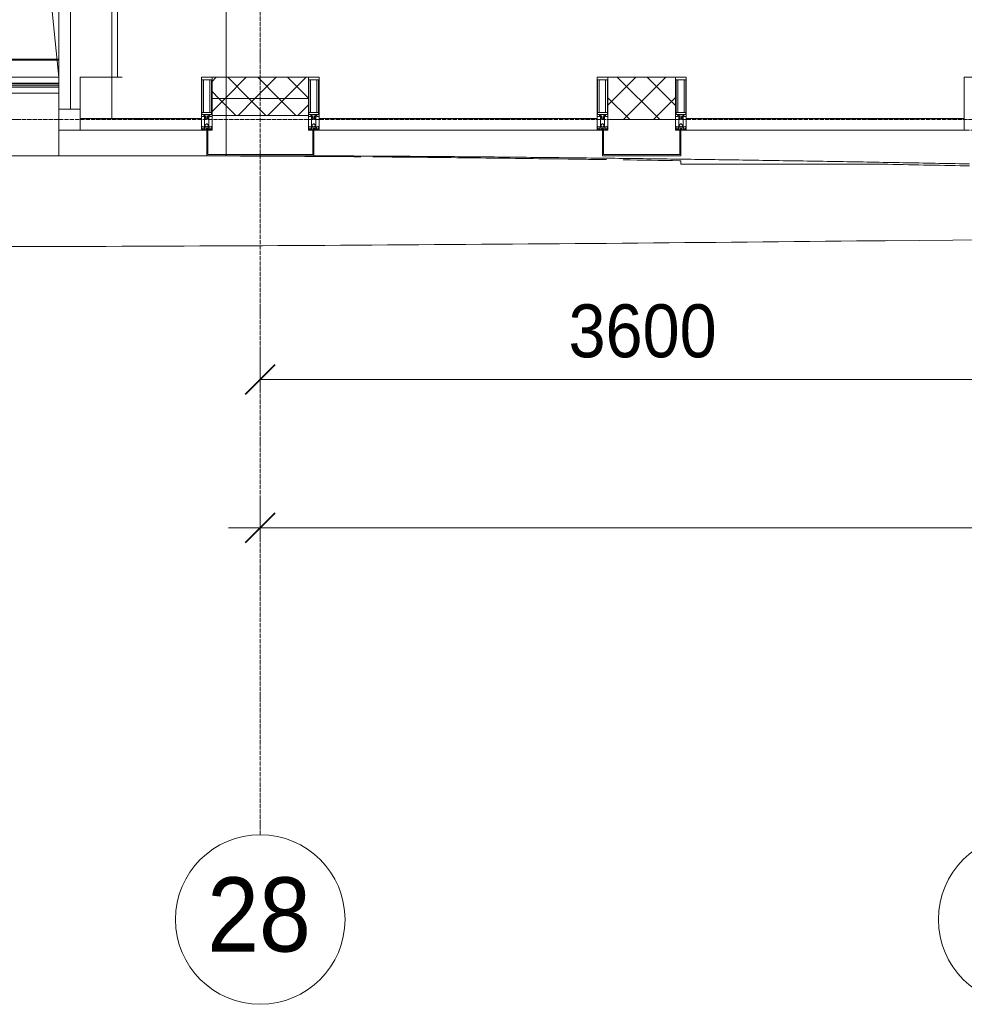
# Model space of a CAD drawing. Header units: millimetres. Extents: x 105790 to 201854, y 7718 to 225473.
# Tile 2 of 50: x 110415 to 114873, y 11226 to 15872. Entities that reach past the tile are written whole.
import ezdxf

# ---------------------------------------------------------------- set-up
doc = ezdxf.new("R2010")
doc.units = ezdxf.units.MM
for name, pattern in [('ADSK_Линия сетки', [25, 20, -2.5, 0, -2.5]), ('Линия сетки', [25, 20, -2.5, 0, -2.5]), ('Штрих_3_1_5_', [4.5, 3, -1.5]), ('Штриховая_ш3 п1_5', [4.5, 3, -1.5])]:
    doc.linetypes.add(name, pattern=pattern)
doc.layers.add('_Разделитель помещений_', color=4, linetype='Штриховая_ш3 п1_5', lineweight=40, true_color=0x00ffff)
for name, color, linetype, lineweight in [('Импосты витража', 7, 'Continuous', 18), ('Колонны', 7, 'Continuous', 18), ('Ограждение', 7, 'Continuous', 18), ('Оси', 7, 'Continuous', 9), ('Панели витража', 7, 'Continuous', 18), ('Перекрытия', 7, 'Continuous', 18), ('Поручни', 7, 'Continuous', 18), ('Размеры', 7, 'Continuous', 9), ('Размеры-100', 7, 'Continuous', 9), ('Стены разрез', 7, 'Continuous', 40), ('Стены штриховка', 7, 'Continuous', 40), ('Форма', 7, 'Continuous', 18), ('Формообразующий элемент-перекрытие', 7, 'Continuous', 18), ('Элементы узлов', 7, 'Continuous', 18)]:
    doc.layers.add(name, color=color, linetype=linetype, lineweight=lineweight)
doc.styles.add('Arial', font='arial.ttf', dxfattribs={"width": 0.9, "height": 250})
doc.styles.add('Arial_1', font='arial.ttf', dxfattribs={"width": 0.9, "height": 350})
doc.dimstyles.new('Основной_2_5_мм', dxfattribs={"dimscale": 304.8, "dimtxt": 255.06485, "dimasz": 0.463911, "dimexe": 0.492126, "dimexo": 0.492126, "dimgap": 0.098425, "dimtad": 1, "dimdec": 0, "dimdsep": 46, "dimtxsty": 'Arial', "dimblk1": 'OBLIQUE', "dimblk2": 'OBLIQUE', "dimsah": 1, "dimcen": 0.09, "dimdle": 0.492126, "dimazin": 2, "dimtfac": 1, "dimtdec": 4, "dimtix": 1, "dimtmove": 0, "dimatfit": 3, "dimfxl": 1, "dimtvp": 1, "dimtolj": 1, "dimtzin": 0, "dimlwd": 20, "dimlwe": 20, "dimarcsym": 2})
pattern_1 = [(45, (0, 0), (-70.71068, 70.71068), []), (135, (0, 0), (-70.71068, -70.71068), [])]

# ---------------------------------------------------------------- blocks, each defined once
blk = doc.blocks.new('135_SLK_K4_AR_rvt-1-МКСС_К4_L23_78_000_')
at = {"layer": '_Разделитель помещений_', "color": 131, "linetype": 'Штрих_3_1_5_', "true_color": 0xaaffff}
blk.add_line((110600, 15682.5), (109432.5, 15682.5), dxfattribs=at)
blk = doc.blocks.new('System Panel - A_PAN_Glass-7509056-МКСС_К4_L23_78_000_')
at = {"layer": 'Панели витража', "color": 253, "lineweight": 5, "true_color": 0xaaaaaa}
for p, q in [((286.25, 55), (-286.25, 55)), ((-286.25, 55), (-286.25, 0)), ((286.25, 0), (286.25, 55)), ((-286.25, 0), (286.25, 0))]:
    blk.add_line(p, q, dxfattribs=at)
blk = doc.blocks.new('Rectangular Mullion - R_StandardFrame_50Wx250H-7126760-МКСС_К4_L23_78_000_')
at = {"layer": 'Импосты витража', "color": 253, "lineweight": 5, "true_color": 0xaaaaaa}
for p in [(110700, 15450), (110897.8, 15600)]:
    blk.add_line(p, (110700, 15600), dxfattribs=at)
blk = doc.blocks.new('Rectangular Mullion - R_StandardFrame_50Wx250H-V33-МКСС_К4_L23_78_000_')
at = {"layer": 'Импосты витража', "color": 253, "lineweight": 5, "true_color": 0xaaaaaa}
for p, q in [((-25, -250), (-25, 0)), ((-25, 0), (0, 0)), ((5, 0), (25, 0)), ((25, 0), (25, -250)), ((25, -250), (-25, -250))]:
    blk.add_line(p, q, dxfattribs=at)
blk = doc.blocks.new('System Panel - A_PAN_Glass-7508020-МКСС_К4_L23_78_000_')
at = {"layer": 'Панели витража', "color": 253, "lineweight": 5, "true_color": 0xaaaaaa}
for p, q in [((656.25, 55), (-656.25, 55)), ((-656.25, 55), (-656.25, 0)), ((656.25, 0), (656.25, 55)), ((-656.25, 0), (656.25, 0))]:
    blk.add_line(p, q, dxfattribs=at)
blk = doc.blocks.new('System Panel - A_PAN_Glass-7508326-МКСС_К4_L23_78_000_')
at = {"layer": 'Панели витража', "color": 253, "lineweight": 5, "true_color": 0xaaaaaa}
for p, q in [((656.25, 55), (-656.25, 55)), ((-656.25, 55), (-656.25, 0)), ((656.25, 0), (656.25, 55)), ((-656.25, 0), (656.25, 0))]:
    blk.add_line(p, q, dxfattribs=at)
blk = doc.blocks.new('Rectangular Mullion - 50Wx250H-2623690-МКСС_К4_L23_78_000_')
at = {"layer": 'Элементы узлов', "color": 253, "lineweight": 5, "true_color": 0xaaaaaa}
for p, q in [((-25, 65.2), (-25, 250)), ((-25, 250), (0, 250)), ((-23, 237.3), (0, 237.3)), ((-23, 237.3), (-23, 73.6)), ((-14.9, 84), (-14.9, 237.3)), ((25, 250), (0, 250)), ((23, 237.3), (0, 237.3)), ((14.9, 84), (14.9, 237.3)), ((23, 237.3), (23, 73.6)), ((25, 65.2), (25, 250)), ((-14, 65.2), (-25, 65.2)), ((0, 84), (-23, 84)), ((-0.5, 73.6), (-23, 73.6)), ((-14, 71.3), (-14, 65.2)), ((-10, 71.3), (-14, 71.3)), ((-10, 53), (-10, 71.3)), ((-8.7, 53), (-10, 53)), ((-10, 53), (-10, 17)), ((-8.7, 53), (-7, 54.7)), ((-7, 65.2), (-5.9, 67.3)), ((-7, 65.2), (-7, 54.7)), ((-4.1, 67.3), (-5.9, 67.3)), ((-4.1, 67.3), (-2.9, 65.1)), ((-2.9, 65.1), (-2.9, 54.6)), ((-1.3, 53), (-2.9, 54.6)), ((0, 53), (-1.3, 53)), ((0, 84), (23, 84)), ((0, 53), (1.3, 53)), ((0.5, 73.6), (23, 73.6)), ((1.3, 53), (2.9, 54.6)), ((4.1, 67.3), (2.9, 65.1)), ((2.9, 65.1), (2.9, 54.6)), ((4.1, 67.3), (5.9, 67.3)), ((7, 65.2), (5.9, 67.3)), ((7, 65.2), (7, 54.7)), ((8.7, 53), (7, 54.7)), ((8.7, 53), (10, 53)), ((10, 71.3), (14, 71.3)), ((10, 53), (10, 71.3)), ((10, 53), (10, 17)), ((14, 71.3), (14, 65.2)), ((14, 65.2), (25, 65.2)), ((-23.8, 14.6), (-25, 14.2)), ((-25, 0), (-25, 14.2)), ((-22.3, 17), (-23.8, 17)), ((-23.8, 17), (-23.8, 14.6)), ((-22.5, 10.6), (-23.8, 14.6)), ((-22.5, 10.6), (-23.7, 9.9)), ((-23.7, 1.3), (-23.7, 9.9)), ((-23.7, 1.3), (-11.8, 1.3)), ((-23.2, 10.2), (-22.5, 8)), ((-22.5, 8), (-22.5, 4.5)), ((-21.3, 4.5), (-22.5, 4.5)), ((-22.3, 17), (-22.3, 16)), ((-22.3, 16), (-21.3, 16)), ((-19, 17.6), (-21.3, 16)), ((-21.3, 4.5), (-21.3, 6.5)), ((-21.3, 6.5), (-14.2, 6.5)), ((-18.4, 16.6), (-19, 17.6)), ((-7.4, 16.6), (-18.4, 16.6)), ((-14.2, 6.5), (-14.2, 4.5)), ((-13.2, 4.5), (-14.2, 4.5)), ((-13.2, 4.5), (-12.2, 7.2)), ((-12.7, 7.6), (-11.3, 11.4)), ((-12.7, 7.6), (-11.8, 6.9)), ((-12.2, 9), (-12.2, 14.8)), ((-12.2, 14.8), (0, 14.8)), ((-11.8, 1.3), (-11.8, 6.9)), ((-10.5, 11.2), (-11.3, 11.4)), ((-10.5, 1.5), (-10.5, 11.2)), ((-4.8, 1.5), (-10.5, 1.5)), ((-10, 17), (-7.5, 17)), ((-8.5, 23), (-1.5, 30)), ((-8.5, 18.5), (-8.5, 23)), ((-7.5, 18.5), (-8.5, 18.5)), ((-7.5, 17), (-7.5, 18.5)), ((-7.4, 18), (-7.4, 16.6)), ((-2.6, 18), (-7.4, 18)), ((0, 8), (-4.8, 8)), ((-4.8, 1.5), (-4.8, 8)), ((-2.6, 18), (-2.6, 16.8)), ((-2.6, 16.8), (0, 16.8)), ((-1.5, 30), (0, 30)), ((1.5, 30), (0, 30)), ((2.6, 16.8), (0, 16.8)), ((0, 14.8), (0, 16.8)), ((0, 14.8), (0, 16.8)), ((12.2, 14.8), (0, 14.8)), ((0, 0), (0, 8)), ((0, 8), (4.8, 8)), ((0, 0), (0, 8)), ((8.5, 23), (1.5, 30)), ((2.6, 18), (2.6, 16.8)), ((2.6, 18), (7.4, 18)), ((4.8, 1.5), (4.8, 8)), ((4.8, 1.5), (10.5, 1.5)), ((7.4, 18), (7.4, 16.6)), ((7.4, 16.6), (18.4, 16.6)), ((7.5, 18.5), (8.5, 18.5)), ((7.5, 17), (7.5, 18.5)), ((10, 17), (7.5, 17)), ((8.5, 18.5), (8.5, 23)), ((10.5, 11.2), (11.3, 11.4)), ((10.5, 1.5), (10.5, 11.2)), ((12.7, 7.6), (11.3, 11.4)), ((12.7, 7.6), (11.8, 6.9)), ((11.8, 1.3), (11.8, 6.9)), ((23.7, 1.3), (11.8, 1.3)), ((12.2, 9), (12.2, 14.8)), ((13.2, 4.5), (12.2, 7.2)), ((13.2, 4.5), (14.2, 4.5)), ((21.3, 6.5), (14.2, 6.5)), ((14.2, 6.5), (14.2, 4.5)), ((18.4, 16.6), (19, 17.6)), ((19, 17.6), (21.3, 16)), ((22.3, 16), (21.3, 16)), ((21.3, 4.5), (21.3, 6.5)), ((21.3, 4.5), (22.5, 4.5)), ((22.3, 17), (22.3, 16)), ((22.3, 17), (23.8, 17)), ((22.5, 10.6), (23.8, 14.6)), ((22.5, 10.6), (23.7, 9.9)), ((23.2, 10.2), (22.5, 8)), ((22.5, 8), (22.5, 4.5)), ((23.7, 1.3), (23.7, 9.9)), ((23.8, 17), (23.8, 14.6)), ((23.8, 14.6), (25, 14.2)), ((25, 0), (25, 14.2)), ((-25, 0), (0, 0)), ((25, 0), (0, 0))]:
    blk.add_line(p, q, dxfattribs=at)
for centre, start, end in [((-0.5, 73.1), 360, 90), ((0.5, 73.1), 90, 180)]:
    blk.add_arc(centre, 0.5, start, end, dxfattribs=at)
blk = doc.blocks.new('Rectangular Mullion - R_StandardFrame_50Wx250H-7505732-МКСС_К4_L23_78_000_')
at = {"layer": 'Импосты витража', "color": 253, "lineweight": 5, "true_color": 0xaaaaaa}
for p, q in [((-25, -250), (-25, 0)), ((-25, 0), (25, 0)), ((25, 0), (25, -250)), ((25, -250), (-25, -250))]:
    blk.add_line(p, q, dxfattribs=at)
blk = doc.blocks.new('Rectangular Mullion - R_StandardFrame_50Wx250H-V40-МКСС_К4_L23_78_000_')
at = {"layer": 'Импосты витража', "color": 253, "lineweight": 5, "true_color": 0xaaaaaa}
for p, q in [((-25, -250), (-25, 0)), ((-25, 0), (0, 0)), ((5, 0), (25, 0)), ((25, 0), (25, -250)), ((25, -250), (-25, -250))]:
    blk.add_line(p, q, dxfattribs=at)
blk = doc.blocks.new('Rectangular Mullion - R_StandardFrame_50Wx250H-7505731-МКСС_К4_L23_78_000_')
at = {"layer": 'Импосты витража', "color": 253, "lineweight": 5, "true_color": 0xaaaaaa}
for p, q in [((-25, -250), (-25, 0)), ((-25, 0), (-5, 0)), ((0, 0), (25, 0)), ((25, 0), (25, -250)), ((25, -250), (-25, -250))]:
    blk.add_line(p, q, dxfattribs=at)
blk = doc.blocks.new('System Panel - A_PAN_Glass-7491648-МКСС_К4_L23_78_000_')
at = {"layer": 'Панели витража', "color": 253, "lineweight": 5, "true_color": 0xaaaaaa}
for p, q in [((720, 55), (-720, 55)), ((-720, 55), (-720, 0)), ((720, 0), (720, 55)), ((-720, 0), (720, 0))]:
    blk.add_line(p, q, dxfattribs=at)
blk = doc.blocks.new('Rectangular Mullion - R_StandardFrame_50Wx250H-7122652-МКСС_К4_L23_78_000_')
at = {"layer": 'Импосты витража', "color": 253, "lineweight": 5, "true_color": 0xaaaaaa}
for p in [(110655, 16890), (110850, 15405)]:
    blk.add_line(p, (110850, 16890), dxfattribs=at)
blk = doc.blocks.new('Quad Corner Mullion - Q_0_100_-50-7508328-МКСС_К4_L23_78_000_')
at = {"layer": 'Импосты витража', "color": 253, "lineweight": 5, "true_color": 0xaaaaaa}
for p, q in [((0, 0), (-100, 0)), ((-100, 0), (-100, -100)), ((0, -100), (0, 0)), ((-100, -100), (0, -100))]:
    blk.add_line(p, q, dxfattribs=at)
blk = doc.blocks.new('Ограждение - Ограждение-6132474-МКСС_К4_L23_78_000_')
at = {"layer": 'Ограждение', "lineweight": 5}
for points in [[(27850, 163), (27850, 171), (26525, 171), (26525, 163), (27731.1, 163)], [(27292.9, 154), (27850, 154), (27850, 162), (26525, 162), (26525, 154), (26854.8, 154)]]:
    blk.add_hatch(color=256, dxfattribs=at).paths.add_polyline_path(points)
at = {"layer": 'Поручни', "color": 253, "lineweight": 5, "true_color": 0xaaaaaa}
for p, q in [((26525, 200), (26554, 200)), ((26525, 171.5), (26525, 200)), ((26571, 200), (27850, 200)), ((27850, 171.5), (26525, 171.5)), ((27850, 171), (26525, 171)), ((26525, 171), (26525, 163)), ((26525, 162), (26525, 163)), ((26525, 163), (27850, 163)), ((27850, 162), (26525, 162)), ((26525, 162), (26525, 154)), ((26525, 154), (27850, 154)), ((27850, 153.5), (26525, 153.5)), ((26525, 125), (26525, 153.5)), ((27850, 163), (27850, 171)), ((27850, 154), (27850, 162)), ((27850, 125), (26525, 125))]:
    blk.add_line(p, q, dxfattribs=at)
blk = doc.blocks.new('A_SLK_PAN_Type1 - Прямой тип панели-6537850-МКСС_К4_L23_78_000_')
at = {"layer": 'Колонны', "lineweight": 5}
for p, q in [((-185, 120), (185, 120)), ((-185, 0), (-185, 120)), ((-180, 115), (-180, 0)), ((180, 115), (-180, 115)), ((180, 0), (180, 115)), ((185, 120), (185, 0)), ((-180, 0), (-185, 0)), ((185, 0), (180, 0))]:
    blk.add_line(p, q, dxfattribs=at)
blk = doc.blocks.new('A_OGR_PAN_Отлив - A_OGR_PAN_Отлив-6122042-МКСС_К4_L23_78_000_')
at = {"layer": 'Колонны', "color": 253, "lineweight": 5, "true_color": 0xaaaaaa}
for q in [(-681.2, -144), (248.7, -160)]:
    blk.add_line((-681.2, -160), q, dxfattribs=at)
blk = doc.blocks.new('135_SLK_K4_AR_FCD_rvt-1-МКСС_К4_L23_78_000_')
at = {"layer": 'Стены разрез', "lineweight": 5, "true_color": 0xaaaaaa}
h = blk.add_hatch(dxfattribs=at)
h.set_pattern_fill('FP_4', color=253, style=0, pattern_type=2)
h.set_pattern_definition(pattern_1)
h.paths.add_polyline_path([(111777.5, 15500), (111777.5, 15600), (111322.5, 15600), (111322.5, 15500), (111357.4, 15500)])
h = blk.add_hatch(dxfattribs=at)
h.set_pattern_fill('FP_4', color=253, style=0, pattern_type=2)
h.set_pattern_definition(pattern_1)
h.paths.add_polyline_path([(113510, 15400), (113510, 15600), (113190, 15600), (113190, 15400), (113329.2, 15400)])
h = blk.add_hatch(dxfattribs=at)
h.set_pattern_fill('FP_4', color=253, style=0, pattern_type=2)
h.set_pattern_definition(pattern_1)
h.paths.add_polyline_path([(111777.5, 15420), (111777.5, 15500), (111322.5, 15500), (111322.5, 15420), (111576.5, 15420)])
at = {"layer": 'Колонны', "lineweight": 5}
for p, q in [((111302.5, 15350), (111297.5, 15350)), ((111297.5, 15350), (111297.5, 15230)), ((111302.5, 15235), (111302.5, 15350)), ((111802.5, 15350), (111797.5, 15350)), ((111797.5, 15350), (111797.5, 15235)), ((111802.5, 15230), (111802.5, 15350)), ((111297.5, 15230), (111802.5, 15230)), ((111797.5, 15235), (111302.5, 15235))]:
    blk.add_line(p, q, dxfattribs=at)
at = {"layer": 'Колонны', "color": 253, "lineweight": 5, "true_color": 0xaaaaaa}
blk.add_line((110600, 15230), (110878.6, 15230), dxfattribs=at)
at = {"layer": 'Перекрытия', "color": 253, "lineweight": 5, "true_color": 0xaaaaaa}
for p, q in [((110600, 15600), (109944.1, 21941.3)), ((110600, 15350), (110600, 15230)), ((110600, 15230), (109166.6, 15230))]:
    blk.add_line(p, q, dxfattribs=at)
at = {"layer": 'Стены разрез', "color": 253, "lineweight": 9, "true_color": 0xaaaaaa}
for p, q in [((111777.5, 15600), (111322.5, 15600)), ((111322.5, 15600), (111322.5, 15420)), ((111777.5, 15420), (111777.5, 15600)), ((113510, 15600), (113190, 15600)), ((113190, 15600), (113190, 15400)), ((113510, 15400), (113510, 15600)), ((111322.5, 15420), (111777.5, 15420)), ((113190, 15400), (113510, 15400))]:
    blk.add_line(p, q, dxfattribs=at)
at = {"layer": 'Стены штриховка', "color": 253, "lineweight": 9, "true_color": 0xaaaaaa}
blk.add_line((111777.5, 15500), (111322.5, 15500), dxfattribs=at)
at = {"layer": 'Форма', "color": 253, "lineweight": 9, "true_color": 0xaaaaaa}
blk.add_line((111388.4, 17730), (111388.4, 15230), dxfattribs=at)
at = {"layer": 'Форма', "color": 253, "lineweight": 5, "true_color": 0xaaaaaa}
blk.add_line((110878.6, 15230), (111297.5, 15230), dxfattribs=at)
at = {"layer": 'Форма', "color": 253, "lineweight": 5, "true_color": 0xaaaaaa, "flags": 128}
blk.add_lwpolyline([(114341.6, 14827.2), (118320, 14866.3), (121358.5, 14890.7), (123765.7, 14904.4), (125726.1, 14909.6), (127355.1, 14908.1), (128728.7, 14900.7), (129604.8, 14892.1)], dxfattribs=at)
at = {"layer": 'Форма', "color": 253, "lineweight": 9, "true_color": 0xaaaaaa}
blk.add_open_spline([(111388.4, 15230), (111488.6, 15230), (111689.6, 15229.7), (111992, 15228.6), (112244.6, 15227.1), (112446.9, 15225.6), (112598.7, 15224.3), (112750.3, 15222.9), (112952.1, 15220.8), (113203.9, 15217.9), (113455.7, 15214.7), (113657.3, 15211.9), (113808.8, 15209.6), (113960.3, 15207.3), (114162.1, 15204.1), (114414, 15199.9), (114665.8, 15195.4), (114827, 15192.5), (114887.4, 15191.3), (114897.4, 15191.1)], degree=3, knots=[-1, -1, -1, -1, -0.9880952, -0.9761905, -0.9642857, -0.9583333, -0.952381, -0.9464286, -0.9404762, -0.9285714, -0.9166667, -0.9107143, -0.9047619, -0.8988095, -0.8928571, -0.8809524, -0.8690476, -0.8630952, -0.861919, -0.861919, -0.861919, -0.861919], dxfattribs=at)
at = {"layer": 'Форма', "color": 253, "lineweight": 5, "true_color": 0xaaaaaa}
blk.add_open_spline([(109166.5, 14799.8), (109374.7, 14799.7), (111149.6, 14800), (112939.9, 14812.1), (114511.7, 14829.1)], degree=3, knots=[54.6163, 54.6163, 54.6163, 54.6163, 55.669869, 63.58486, 63.58486, 63.58486, 63.58486], dxfattribs=at)
at = {"layer": 'Формообразующий элемент-перекрытие', "color": 253, "lineweight": 5, "true_color": 0xaaaaaa}
blk.add_line((110876.5, 15600), (110876.5, 17730), dxfattribs=at)
for points, knots in [([(112025.2, 15224.9), (111936.9, 15225.6), (111701.3, 15227.2), (111318.4, 15229.2), (111023.8, 15229.9), (110876.5, 15230)], [0.95569378, 0.95569378, 0.95569378, 0.95569378, 0.96590909, 0.98295455, 1, 1, 1, 1]), ([(113184.5, 15211.4), (113151.7, 15211.9), (112971.6, 15214.4), (112644.2, 15218.8), (112309.4, 15222.4), (112122, 15224.1), (112081.8, 15224.4)], [0.91097645, 0.91097645, 0.91097645, 0.91097645, 0.91477273, 0.93181818, 0.94886364, 0.95350878, 0.95350878, 0.95350878, 0.95350878]), ([(113535, 15206.2), (113532.7, 15206.3), (113441.7, 15207.7), (113350.8, 15209.1), (113262.2, 15210.3)], [0.89745571, 0.89745571, 0.89745571, 0.89745571, 0.89772727, 0.90797811, 0.90797811, 0.90797811, 0.90797811]), ([(114897.5, 15181.6), (114882.9, 15181.9), (114737.7, 15184.8), (114592.5, 15187.6), (114461.9, 15190.1)], [0.84489585, 0.84489585, 0.84489585, 0.84489585, 0.84659091, 0.86169981, 0.86169981, 0.86169981, 0.86169981])]:
    blk.add_open_spline(points, degree=3, knots=knots, dxfattribs=at)
at = {"layer": 'Импосты витража', "color": 253, "lineweight": 5, "true_color": 0xaaaaaa}
for name, p in [('Rectangular Mullion - R_StandardFrame_50Wx250H-7122652-МКСС_К4_L23_78_000_', (0, 0)), ('Rectangular Mullion - R_StandardFrame_50Wx250H-7126760-МКСС_К4_L23_78_000_', (0, 0)), ('Rectangular Mullion - 50Wx250H-2623690-МКСС_К4_L23_78_000_', (111297.5, 15350)), ('Rectangular Mullion - 50Wx250H-2623690-МКСС_К4_L23_78_000_', (111802.5, 15350)), ('Rectangular Mullion - 50Wx250H-2623690-МКСС_К4_L23_78_000_', (113165, 15350)), ('Rectangular Mullion - 50Wx250H-2623690-МКСС_К4_L23_78_000_', (113535, 15350))]:
    blk.add_blockref(name, p, dxfattribs=at)
at = {"layer": 'Импосты витража', "color": 253, "lineweight": 5, "true_color": 0xaaaaaa, "extrusion": (0, 0, -1), "rotation": 180}
for name, p in [('Rectangular Mullion - R_StandardFrame_50Wx250H-7505732-МКСС_К4_L23_78_000_', (-111297.5, 15350)), ('Rectangular Mullion - R_StandardFrame_50Wx250H-7505732-МКСС_К4_L23_78_000_', (-111802.5, 15350)), ('Rectangular Mullion - R_StandardFrame_50Wx250H-V40-МКСС_К4_L23_78_000_', (-113165, 15350)), ('Rectangular Mullion - R_StandardFrame_50Wx250H-7505731-МКСС_К4_L23_78_000_', (-113535, 15350)), ('Rectangular Mullion - R_StandardFrame_50Wx250H-V33-МКСС_К4_L23_78_000_', (-114897.5, 15350))]:
    blk.add_blockref(name, p, dxfattribs=at)
at = {"layer": 'Импосты витража', "color": 253, "lineweight": 5, "true_color": 0xaaaaaa, "rotation": 180}
blk.add_blockref('Quad Corner Mullion - Q_0_100_-50-7508328-МКСС_К4_L23_78_000_', (110600, 15350), dxfattribs=at)
at = {"layer": 'Колонны', "color": 253, "lineweight": 5, "true_color": 0xaaaaaa, "rotation": 180}
blk.add_blockref('A_SLK_PAN_Type1 - Прямой тип панели-6537850-МКСС_К4_L23_78_000_', (113350, 15350), dxfattribs=at)
at = {"layer": 'Колонны', "color": 253, "lineweight": 5, "true_color": 0xaaaaaa}
blk.add_blockref('A_OGR_PAN_Отлив - A_OGR_PAN_Отлив-6122042-МКСС_К4_L23_78_000_', (114216.3, 15350), dxfattribs=at)
at = {"layer": 'Ограждение', "color": 253, "lineweight": 5, "true_color": 0xaaaaaa}
blk.add_blockref('Ограждение - Ограждение-6132474-МКСС_К4_L23_78_000_', (82750, 15400), dxfattribs=at)
at = {"layer": 'Панели витража', "color": 253, "lineweight": 5, "true_color": 0xaaaaaa, "rotation": 270}
blk.add_blockref('System Panel - A_PAN_Glass-7491648-МКСС_К4_L23_78_000_', (110600, 16170), dxfattribs=at)
at = {"layer": 'Панели витража', "color": 253, "lineweight": 5, "true_color": 0xaaaaaa}
for name, p in [('System Panel - A_PAN_Glass-7509056-МКСС_К4_L23_78_000_', (110986.3, 15350)), ('System Panel - A_PAN_Glass-7508326-МКСС_К4_L23_78_000_', (112483.8, 15350)), ('System Panel - A_PAN_Glass-7508020-МКСС_К4_L23_78_000_', (114216.3, 15350))]:
    blk.add_blockref(name, p, dxfattribs=at)
blk = doc.blocks.new('Ось сетки - Круг_Ø8 мм-6577-МКСС_К4_L23_78_000_')
at = {"layer": 'Оси', "lineweight": 20}
for start, end in [(360, 180), (180, 360)]:
    blk.add_arc((0, 0), 4, start, end, dxfattribs=at)
blk = doc.blocks.new('DIMBLOCK1-МКСС_К4_L23_78_000_')
at = {"layer": 'Размеры-100', "lineweight": 20, "transparency": 16777216}
for p, q in [((111550, 14173.9), (111550, 14323.9)), ((115150, 14173.9), (115150, 14323.9)), ((111550, 14173.9), (115150, 14173.9)), ((111550, 14173.9), (111550, 14123.9)), ((115150, 14173.9), (115150, 14123.9))]:
    blk.add_line(p, q, dxfattribs=at)
at = {"layer": 'Размеры-100', "lineweight": 40, "transparency": 16777216}
for p, q in [((111550, 14173.9), (111620.7, 14244.6)), ((115150, 14173.9), (115220.7, 14244.6)), ((111550, 14173.9), (111479.3, 14103.2)), ((115150, 14173.9), (115079.3, 14103.2))]:
    blk.add_line(p, q, dxfattribs=at)
at = {"layer": 'Размеры-100', "color": 0, "lineweight": 20, "transparency": 16777216, "insert": (113004.7, 14528.5), "char_height": 250, "width": 828.765, "attachment_point": 1, "line_spacing_factor": 0.941778, "style": 'Arial'}
blk.add_mtext('3600', dxfattribs=at)
blk = doc.blocks.new('_Oblique')
at = {"color": 0, "linetype": 'ByBlock', "lineweight": -2}
blk.add_line((-0.5, -0.5), (0.5, 0.5), dxfattribs=at)
blk = doc.blocks.new('DIMBLOCK18-МКСС_К4_L23_78_000_')
at = {"layer": 'Размеры-100', "lineweight": 20, "transparency": 16777216}
for p, q in [((111550, 13473.9), (111550, 13623.9)), ((136750, 13473.9), (136750, 13623.9)), ((111400, 13473.9), (136900, 13473.9)), ((111550, 13473.9), (111550, 13423.9)), ((136750, 13473.9), (136750, 13423.9))]:
    blk.add_line(p, q, dxfattribs=at)
at = {"layer": 'Размеры-100', "lineweight": 40, "transparency": 16777216}
for p, q in [((111550, 13473.9), (111620.7, 13544.6)), ((136750, 13473.9), (136820.7, 13544.6)), ((111550, 13473.9), (111479.3, 13403.2)), ((136750, 13473.9), (136679.3, 13403.2))]:
    blk.add_line(p, q, dxfattribs=at)
at = {"layer": 'Размеры-100', "color": 0, "lineweight": 20, "transparency": 16777216, "insert": (123718.4, 13828.5), "char_height": 250, "width": 1035.956, "attachment_point": 1, "line_spacing_factor": 0.941778, "style": 'Arial'}
blk.add_mtext('25200', dxfattribs=at)

msp = doc.modelspace()

# ---------------------------------------------------------------- linework, layer by layer
at = {"layer": 'Оси', "linetype": 'Линия сетки'}
msp.add_line((111550, 12025.7), (111550, 33100), dxfattribs=at)
at = {"layer": 'Оси', "linetype": 'ADSK_Линия сетки'}
msp.add_line((136800, 15400), (106608.1, 15400), dxfattribs=at)

# ---------------------------------------------------------------- block references
at = {"lineweight": 5}
for name in ['135_SLK_K4_AR_FCD_rvt-1-МКСС_К4_L23_78_000_', '135_SLK_K4_AR_rvt-1-МКСС_К4_L23_78_000_']:
    msp.add_blockref(name, (0, 0), dxfattribs=at)
at = {"layer": 'Оси', "lineweight": 20, "xscale": 99.99999999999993, "yscale": 99.99999999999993, "zscale": 99.99999999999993}
for p in [(111550, 11625.7), (115150, 11625.7)]:
    msp.add_blockref('Ось сетки - Круг_Ø8 мм-6577-МКСС_К4_L23_78_000_', p, dxfattribs=at)

# ---------------------------------------------------------------- texts
at = {"layer": 'Оси', "insert": (111299.4, 11824.7), "char_height": 350, "width": 606.076, "attachment_point": 1, "style": 'Arial_1'}
msp.add_mtext('28', dxfattribs=at)

# ---------------------------------------------------------------- dimensions: what is measured, and where the dimension line sits
at = {"layer": 'Размеры', "lineweight": 20}
for base, p1, p2, override, picture, middle in [((115150, 14173.9), (111550, 14273.9), (115150, 14273.9), {"dimpost": '<>', "dimfxl": 3600}, 'DIMBLOCK1-МКСС_К4_L23_78_000_', (113350, 14331.6)), ((136750, 13473.9), (111550, 13573.9), (136750, 13573.9), {"dimpost": '<>', "dimfxl": 25200}, 'DIMBLOCK18-МКСС_К4_L23_78_000_', (124150, 13631.6))]:
    dim = msp.add_linear_dim(base=base, p1=p1, p2=p2, dimstyle='Основной_2_5_мм', override=override, dxfattribs=at)
    dim.commit()
    dim.dimension.update_dxf_attribs({"geometry": picture, "text_midpoint": middle})

doc.saveas('drawing.dxf')
